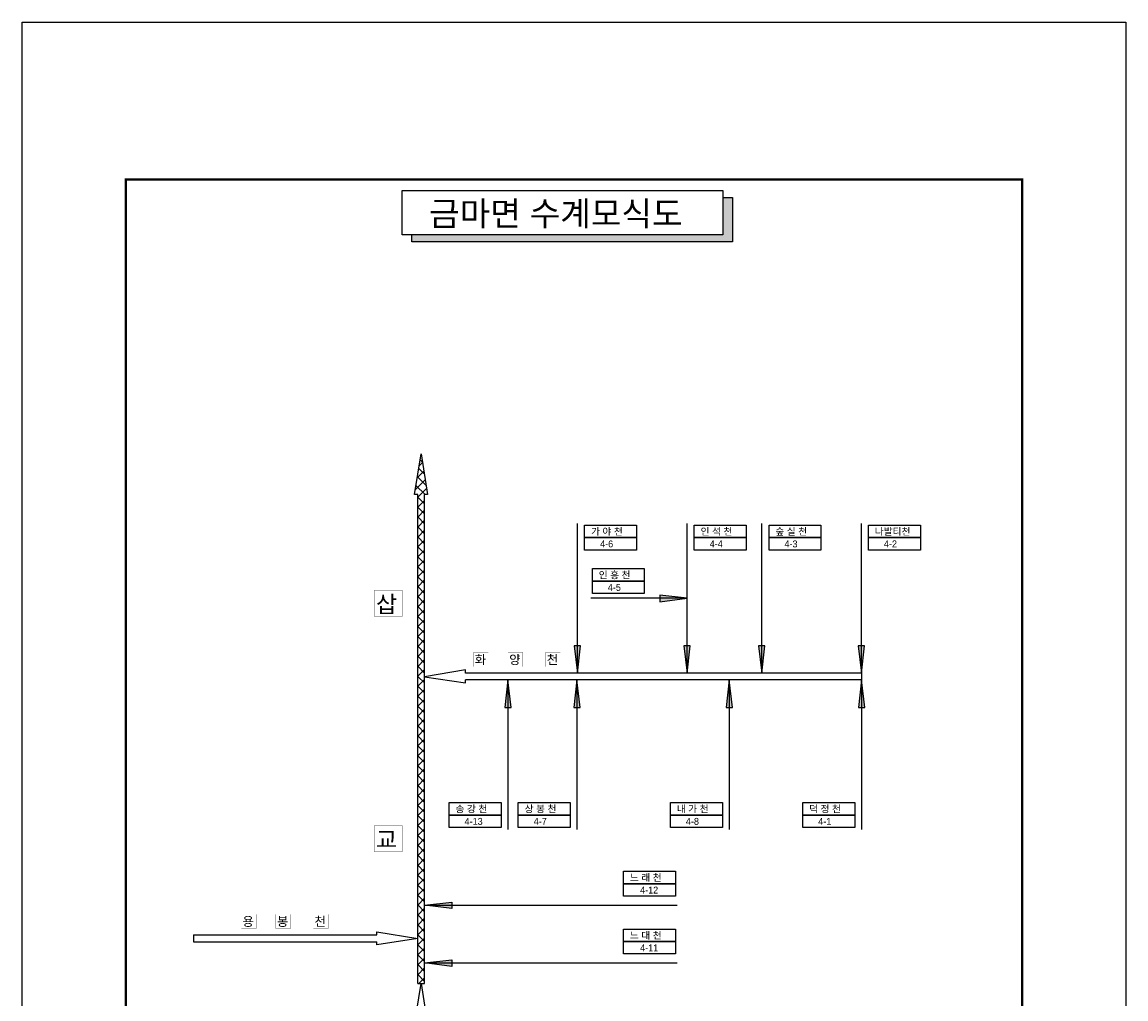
# Model space of a CAD drawing. Header units: millimetres. Extents: x 86260 to 374702, y -67927 to -24417.
# Tile 7 of 19: x 165626 to 190533, y -49826 to -27781. Entities that reach past the tile are written whole.
import ezdxf

# ---------------------------------------------------------------- set-up
doc = ezdxf.new("R2010")
doc.units = ezdxf.units.MM
doc.layers.get('DEFPOINTS').update_dxf_attribs({"color": 60})
for name, color, linetype in [('계획', 1, 'Continuous'), ('국가하천', 5, 'Continuous'), ('금회하천', 20, 'Continuous'), ('지방1급하천', 221, 'Continuous'), ('지방2급하천', 4, 'Continuous'), ('하천명', 7, 'Continuous')]:
    doc.layers.add(name, color=color, linetype=linetype)
doc.styles.add('한글', font='Dotum.ttf')

msp = doc.modelspace()

# ---------------------------------------------------------------- hatches: boundary and pattern name
at = {"layer": '계획'}
msp.add_hatch(color=0, dxfattribs=at).paths.add_polyline_path([(181657, -31737), (181436, -31737), (181436, -32586), (174422, -32586), (174422, -32739), (181657, -32739)])
at = {"layer": '국가하천'}
h = msp.add_hatch(dxfattribs=at)
h.set_pattern_fill('ANSI37', color=6, scale=50, style=0)
h.paths.add_polyline_path([(174706, -38445), (174773, -38445), (174633, -37522), (174479, -38445), (174552, -38445), (174552, -42554), (174706, -42528)])
h = msp.add_hatch(dxfattribs=at)
h.set_pattern_fill('ANSI37', color=6, scale=50, style=0)
h.paths.add_polyline_path([(174706, -42577), (174552, -42554), (174552, -49481), (174706, -49481)])
at = {"layer": '금회하천'}
h = msp.add_hatch(color=256, dxfattribs=at)
h.paths.add_polyline_path([(180015, -40716), (180015, -40784), (180633, -40784)])
h.paths.add_polyline_path([(180633, -40784), (180015, -40784), (180015, -40861)])
h = msp.add_hatch(color=256, dxfattribs=at)
h.paths.add_polyline_path([(178229, -41854), (178161, -41854), (178161, -42472)])
h.paths.add_polyline_path([(178161, -42472), (178161, -41854), (178084, -41854)])
h = msp.add_hatch(color=256, dxfattribs=at)
h.paths.add_polyline_path([(180701, -41854), (180633, -41854), (180633, -42472)])
h.paths.add_polyline_path([(180633, -42472), (180633, -41854), (180557, -41854)])
h = msp.add_hatch(color=256, dxfattribs=at)
h.paths.add_polyline_path([(182389, -41854), (182320, -41854), (182320, -42472)])
h.paths.add_polyline_path([(182320, -42472), (182320, -41854), (182244, -41854)])
h = msp.add_hatch(color=256, dxfattribs=at)
h.paths.add_polyline_path([(184633, -41854), (184565, -41854), (184565, -42472)])
h.paths.add_polyline_path([(184565, -42472), (184565, -41854), (184488, -41854)])
h = msp.add_hatch(color=256, dxfattribs=at)
h.paths.add_polyline_path([(176518, -43246), (176587, -43246), (176587, -42627)])
h.paths.add_polyline_path([(176587, -42627), (176587, -43246), (176663, -43246)])
h = msp.add_hatch(color=256, dxfattribs=at)
h.paths.add_polyline_path([(178078, -43246), (178146, -43246), (178146, -42627)])
h.paths.add_polyline_path([(178146, -42627), (178146, -43246), (178222, -43246)])
h = msp.add_hatch(color=256, dxfattribs=at)
h.paths.add_polyline_path([(181511, -43246), (181579, -43246), (181579, -42627)])
h.paths.add_polyline_path([(181579, -42627), (181579, -43246), (181656, -43246)])
h = msp.add_hatch(color=256, dxfattribs=at)
h.paths.add_polyline_path([(184497, -43246), (184565, -43246), (184565, -42627)])
h.paths.add_polyline_path([(184565, -42627), (184565, -43246), (184642, -43246)])
h = msp.add_hatch(color=256, dxfattribs=at)
h.paths.add_polyline_path([(175325, -47642), (175325, -47710), (174706, -47710)])
h.paths.add_polyline_path([(174706, -47710), (175325, -47710), (175325, -47787)])
h = msp.add_hatch(color=256, dxfattribs=at)
h.paths.add_polyline_path([(175325, -48946), (175325, -49014), (174706, -49014)])
h.paths.add_polyline_path([(174706, -49014), (175325, -49014), (175325, -49091)])

# ---------------------------------------------------------------- linework, layer by layer
for const_width in [50, 30]:
    msp.add_lwpolyline([(167966, -31333), (188192, -31333), (188192, -59976), (167966, -59976)], close=True, dxfattribs=dict(const_width=const_width))
for points in [[(178320, -39134), (179491, -39134), (179491, -39415), (178320, -39415)], [(180793, -39134), (181964, -39134), (181964, -39415), (180793, -39415)], [(182480, -39134), (183651, -39134), (183651, -39415), (182480, -39415)], [(184725, -39134), (185896, -39134), (185896, -39415), (184725, -39415)], [(178320, -39415), (179491, -39415), (179491, -39696), (178320, -39696)], [(180793, -39415), (181964, -39415), (181964, -39696), (180793, -39696)], [(182480, -39415), (183651, -39415), (183651, -39696), (182480, -39696)], [(184725, -39415), (185896, -39415), (185896, -39696), (184725, -39696)], [(178495, -40116), (179666, -40116), (179666, -40397), (178495, -40397)], [(178495, -40397), (179666, -40397), (179666, -40678), (178495, -40678)], [(175264, -45395), (176435, -45395), (176435, -45676), (175264, -45676)], [(176823, -45395), (177994, -45395), (177994, -45676), (176823, -45676)], [(180256, -45395), (181427, -45395), (181427, -45676), (180256, -45676)], [(183242, -45395), (184413, -45395), (184413, -45676), (183242, -45676)], [(175264, -45676), (176435, -45676), (176435, -45957), (175264, -45957)], [(176823, -45676), (177994, -45676), (177994, -45957), (176823, -45957)], [(180256, -45676), (181427, -45676), (181427, -45957), (180256, -45957)], [(183242, -45676), (184413, -45676), (184413, -45957), (183242, -45957)], [(179198, -46946), (180369, -46946), (180369, -47226), (179198, -47226)], [(179198, -47226), (180369, -47226), (180369, -47507), (179198, -47507)], [(179198, -48249), (180369, -48249), (180369, -48530), (179198, -48530)], [(179198, -48530), (180369, -48530), (180369, -48811), (179198, -48811)]]:
    msp.add_lwpolyline(points, close=True)
at = {"layer": 'DEFPOINTS', "color": 62}
msp.add_lwpolyline([(165626, -27781), (190533, -27781), (190533, -62317), (165626, -62317)], close=True, dxfattribs=at)
at = {"layer": '계획', "color": 0}
msp.add_lwpolyline([(174202, -31585), (181436, -31585), (181436, -32586), (174202, -32586)], close=True, dxfattribs=at)
msp.add_lwpolyline([(181436, -31737), (181657, -31737), (181657, -32739), (174422, -32739), (174422, -32586)], dxfattribs=at)
at = {"layer": '금회하천'}
for points in [[(178161, -42472), (178161, -39096)], [(180633, -42472), (180633, -39096)], [(182320, -42472), (182320, -39096)], [(184565, -42472), (184565, -39096)], [(180633, -40784), (178459, -40784)], [(180633, -40784), (180015, -40716), (180015, -40861), (180633, -40784)], [(178161, -42472), (178229, -41854), (178084, -41854), (178161, -42472)], [(180633, -42472), (180701, -41854), (180557, -41854), (180633, -42472)], [(182320, -42472), (182389, -41854), (182244, -41854), (182320, -42472)], [(184565, -42472), (184633, -41854), (184488, -41854), (184565, -42472)], [(176587, -42627), (176518, -43246), (176663, -43246), (176587, -42627)], [(176587, -42627), (176587, -46003)], [(178146, -42627), (178078, -43246), (178222, -43246), (178146, -42627)], [(178146, -42627), (178146, -46003)], [(181579, -42627), (181511, -43246), (181656, -43246), (181579, -42627)], [(181579, -42627), (181579, -46003)], [(184565, -42627), (184497, -43246), (184642, -43246), (184565, -42627)], [(184565, -42627), (184565, -46003)], [(174706, -47710), (175325, -47642), (175325, -47787), (174706, -47710)], [(174706, -47710), (180404, -47710)], [(174706, -49014), (175325, -48946), (175325, -49091), (174706, -49014)], [(174706, -49014), (180404, -49014)]]:
    msp.add_lwpolyline(points, dxfattribs=at)
at = {"layer": '지방1급하천'}
msp.add_line((174552, -49481), (174706, -49481), dxfattribs=at)
for points in [[(174552, -38445), (174479, -38445), (174633, -37522)], [(174633, -37522), (174773, -38445), (174706, -38445)], [(174552, -49481), (174552, -38445)], [(174706, -49481), (174706, -38445)]]:
    msp.add_lwpolyline(points, dxfattribs=at)
at = {"layer": '지방2급하천'}
for p, q in [((184565, -42472), (184565, -42627)), ((169492, -48381), (169492, -48536))]:
    msp.add_line(p, q, dxfattribs=at)
for points in [[(175629, -42472), (175629, -42400), (174706, -42554)], [(174706, -42554), (175629, -42694), (175629, -42627)], [(184565, -42472), (175629, -42472)], [(184565, -42627), (175629, -42627)], [(173629, -48381), (173629, -48309), (174552, -48463)], [(169492, -48381), (173629, -48381)], [(169492, -48536), (173629, -48536)], [(174552, -48463), (173629, -48603), (173629, -48536)], [(174552, -50403), (174479, -50403), (174633, -49481)], [(174633, -49481), (174773, -50403), (174706, -50403)]]:
    msp.add_lwpolyline(points, dxfattribs=at)
at = {"layer": '하천명'}
for points, const_width in [([(173580, -40600), (174200, -40600), (174200, -41194), (173580, -41194)], 9.78), ([(175813, -42007), (176147, -42007), (176147, -42327), (175813, -42327)], 5.27), ([(176591, -42007), (176925, -42007), (176925, -42327), (176591, -42327)], 5.27), ([(177438, -42007), (177772, -42007), (177772, -42327), (177438, -42327)], 5.27), ([(173580, -45910), (174200, -45910), (174200, -46504), (173580, -46504)], 9.78), ([(170572, -47916), (170906, -47916), (170906, -48236), (170572, -48236)], 5.27), ([(171350, -47916), (171684, -47916), (171684, -48236), (171350, -48236)], 5.27), ([(172197, -47916), (172531, -47916), (172531, -48236), (172197, -48236)], 5.27)]:
    msp.add_lwpolyline(points, close=True, dxfattribs=dict(at, const_width=const_width))

# ---------------------------------------------------------------- texts
at = {"layer": '하천명', "color": 7, "style": '한글'}
msp.add_text('금마면 수계모식도', height=550, dxfattribs=at).set_placement((174809, -32378))
at = {"layer": '하천명', "style": '한글'}
for s, height, p in [('가 야 천', 156, (178463, -39355, 312)), ('인 석 천', 156, (180936, -39355, 312)), ('숲 실 천', 156, (182623, -39355, 312)), ('나발티천', 156, (184867, -39355, 312)), ('4-6', 156, (178668, -39636, 312)), ('4-4', 156, (181141, -39636, 312)), ('4-3', 156, (182828, -39636, 312)), ('4-2', 156, (185072, -39636, 312)), ('인 흥 천', 156, (178637, -40337, 312)), ('4-5', 156, (178842, -40617, 312)), ('삽', 380, (173611, -41107, 760)), ('화', 205, (175839, -42271, 410)), ('양', 205, (176617, -42271, 410)), ('천', 205, (177464, -42271, 410)), ('송 강 천', 156, (175406, -45616, 312)), ('상 봉 천', 156, (176966, -45616, 312)), ('내 가 천', 156, (180399, -45616, 312)), ('덕 정 천', 156, (183385, -45616, 312)), ('4-13', 156, (175611, -45897, 312)), ('4-7', 156, (177171, -45897, 312)), ('4-8', 156, (180604, -45897, 312)), ('4-1', 156, (183590, -45897, 312)), ('교', 380, (173611, -46418, 760)), ('느 래 천', 156, (179340, -47166, 312)), ('4-12', 156, (179571, -47447, 312)), ('용', 205, (170598, -48180, 410)), ('봉', 205, (171376, -48180, 410)), ('천', 205, (172223, -48180, 410)), ('느 대 천', 156, (179340, -48470, 312)), ('4-11', 156, (179571, -48751, 312))]:
    msp.add_text(s, height=height, dxfattribs=at).set_placement(p)

doc.saveas('drawing.dxf')
